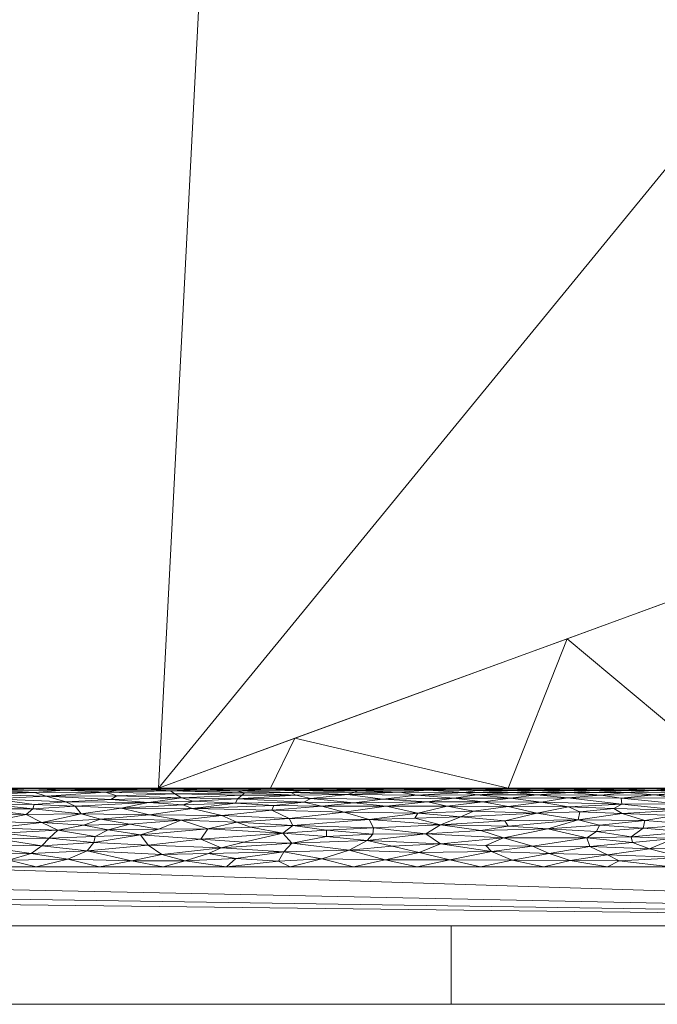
# Model space of a CAD drawing. Header units: millimetres. Extents: x -300 to 300, y 0 to 450.
# Tile 172 of 256: x 235 to 252, y 0 to 25. Entities that reach past the tile are written whole.
import ezdxf

# ---------------------------------------------------------------- set-up
doc = ezdxf.new("R2010")
doc.units = ezdxf.units.MM
doc.layers.add('A-GENM', color=13, linetype='Continuous')

# ---------------------------------------------------------------- blocks, each defined once
blk = doc.blocks.new('MODEL_CCAS0420-1080410R0 - MODEL_CCAS0420-1080410R0-453240-Preview')
at = {"layer": 'A-GENM', "lineweight": 9}
mesh = blk.add_polyface(dxfattribs=at)
corners = [(-296.159, -20, -110), (-295.657, -15.55, -110), (-294.177, -11.323, -110), (-291.793, -7.531, -110), (-288.625, -4.364, -110), (-284.831, -1.981, -110), (-280.602, -0.502, -110), (-276.147, 0, -110), (276.147, 0, -110), (280.596, -0.501, -110), (284.825, -1.978, -110), (288.619, -4.359, -110), (291.788, -7.525, -110), (294.174, -11.316, -110), (295.656, -15.545, -110), (296.159, -20, -110), (296.159, -426.171, -110), (295.658, -430.617, -110), (294.182, -434.842, -110), (291.802, -438.632, -110), (288.638, -441.797, -110), (284.848, -444.179, -110), (280.622, -445.657, -110), (276.171, -446.159, -110), (-276.171, -446.159, -110), (-280.617, -445.658, -110), (-284.842, -444.182, -110), (-288.632, -441.802, -110), (-291.797, -438.638, -110), (-294.179, -434.848, -110), (-295.657, -430.622, -110), (-296.159, -426.171, -110)]
mesh.append_faces([[corners[k] for k in face] for face in [(15, 12, 13, 14)]], dxfattribs={"vtx0": -1})
mesh.append_faces([[corners[k] for k in face] for face in [(16, 8, 15)]], dxfattribs={"vtx0": -1, "vtx1": -1})
mesh.append_faces([[corners[k] for k in face] for face in [(24, 31, 7, 8)]], dxfattribs={"vtx0": -1, "vtx1": -1, "vtx3": -1})
mesh.append_faces([[corners[k] for k in face] for face in [(31, 24, 25, 30), (18, 21, 22, 17), (17, 22, 23, 16)]], dxfattribs={"vtx0": -1, "vtx2": -1})
mesh.append_faces([[corners[k] for k in face] for face in [(0, 3, 4, 5), (0, 5, 6, 7)]], dxfattribs={"vtx0": -1, "vtx3": -1})
mesh.append_faces([[corners[k] for k in face] for face in [(28, 29, 27)]], dxfattribs={"vtx1": -1})
mesh.append_faces([[corners[k] for k in face] for face in [(25, 26, 30), (11, 12, 15, 10), (9, 10, 15, 8), (31, 0, 7)]], dxfattribs={"vtx1": -1, "vtx2": -1})
mesh.append_faces([[corners[k] for k in face] for face in [(23, 24, 8, 16)]], dxfattribs={"vtx1": -1, "vtx2": -1, "vtx3": -1})
mesh.append_faces([[corners[k] for k in face] for face in [(26, 27, 29, 30)]], dxfattribs={"vtx1": -1, "vtx3": -1})
mesh.append_faces([[corners[k] for k in face] for face in [(19, 20, 21, 18)]], dxfattribs={"vtx2": -1})
mesh.append_faces([[corners[k] for k in face] for face in [(0, 1, 2, 3)]], dxfattribs={"vtx3": -1})
mesh = blk.add_polyface(dxfattribs=at)
corners = [(279.918, 0, -2), (278.032, 0, -56), (276.147, 0, -110), (-276.147, 0, -110), (-278.032, 0, -56), (-279.918, 0, -2), (0, 0, -2)]
mesh.append_faces([[corners[k] for k in face] for face in [(6, 3, 4, 5)]], dxfattribs={"vtx0": -1})
mesh.append_faces([[corners[k] for k in face] for face in [(3, 6, 2)]], dxfattribs={"vtx0": -1, "vtx1": -1})
mesh.append_faces([[corners[k] for k in face] for face in [(1, 2, 6, 0)]], dxfattribs={"vtx1": -1})
mesh = blk.add_polyface(dxfattribs=at)
corners = [(279.918, 0, -2), (0, 0, -2), (-279.918, 0, -2), (-279.918, -0.586, -0.586), (-279.918, -2), (0, -2), (279.918, -2), (279.918, -0.586, -0.586), (-146.072, 0, -2), (-139.959, -2), (-209.938, -2), (-246.456, -2), (-73.036, 0, -2), (-212.995, 0, -2), (-69.979, -2), (-246.456, 0, -2), (146.072, -2), (139.959, 0, -2), (209.938, 0, -2), (246.456, 0, -2), (73.036, -2), (212.995, -2), (69.979, 0, -2), (246.456, -2), (-36.518, 0, -2), (-34.99, -2), (-52.485, -2), (34.99, 0, -2), (36.518, -2), (18.259, -2), (-263.187, -2), (-109.554, 0, -2), (-104.969, -2), (-122.464, -2), (263.187, 0, -2), (104.969, 0, -2), (109.554, -2), (91.295, -2), (-174.949, -2), (-179.533, 0, -2), (-162.803, 0, -2), (179.533, -2), (174.949, 0, -2), (192.444, 0, -2), (-157.454, -2), (-127.813, 0, -2), (-18.259, 0, -2), (-17.495, -2), (-229.726, 0, -2), (-228.197, -2), (229.726, -2), (228.197, 0, -2), (54.777, -2), (52.485, 0, -2), (-87.474, -2), (-91.295, 0, -2), (127.813, -2), (122.464, 0, -2), (-196.264, 0, -2), (-192.444, -2), (157.454, 0, -2), (162.803, -2), (-54.777, 0, -2), (17.495, 0, -2), (-263.187, 0, -2), (263.187, -2), (87.474, 0, -2), (196.264, -2)]
mesh.append_faces([[corners[k] for k in face] for face in [(44, 40, 38), (45, 33, 31), (46, 47, 1), (50, 51, 21), (52, 53, 28), (54, 55, 32), (56, 57, 36), (58, 59, 39), (60, 61, 42)]], dxfattribs={"vtx0": -1, "vtx1": -1})
mesh.append_faces([[corners[k] for k in face] for face in [(34, 65, 7), (30, 64, 3)]], dxfattribs={"vtx0": -1, "vtx1": -1, "vtx2": -1})
mesh.append_faces([[corners[k] for k in face] for face in [(5, 63, 1, 47), (42, 61, 41, 43), (19, 23, 65, 34), (32, 55, 31, 33), (28, 53, 27, 29), (39, 59, 38, 40), (36, 57, 35, 37), (21, 51, 18, 67), (63, 5, 29, 27), (67, 18, 43, 41), (37, 35, 66)]], dxfattribs={"vtx0": -1, "vtx2": -1})
mesh.append_faces([[corners[k] for k in face] for face in [(2, 3, 64)]], dxfattribs={"vtx1": -1})
mesh.append_faces([[corners[k] for k in face] for face in [(25, 47, 46, 24), (9, 33, 45, 8), (8, 40, 44, 9), (49, 10, 13, 48), (11, 49, 48, 15), (19, 51, 50, 23), (20, 37, 66, 22), (26, 25, 24, 62), (14, 26, 62, 12), (22, 53, 52, 20), (30, 11, 15, 64), (12, 55, 54, 14), (17, 57, 56, 16), (10, 59, 58, 13), (16, 61, 60, 17)]], dxfattribs={"vtx1": -1, "vtx3": -1})
mesh.append_faces([[corners[k] for k in face] for face in [(3, 4, 30), (65, 6, 7), (7, 0, 34)]], dxfattribs={"vtx2": -1})
mesh = blk.add_polyface(dxfattribs=at)
corners = [(-279.918, -2), (-292.651, -7.27), (-297.929, -20), (-297.929, -224.97), (-297.929, -429.94), (-292.661, -442.661), (-279.94, -447.929), (0, -447.929), (279.94, -447.929), (292.661, -442.661), (297.929, -429.94), (297.929, -224.97), (297.929, -20), (292.651, -7.27), (279.918, -2), (0, -2), (0, -3.5), (13.257, -3.5), (26.515, -3.5), (39.772, -3.5), (53.029, -3.5), (66.287, -3.5), (79.544, -3.5), (92.801, -3.5), (106.059, -3.5), (119.316, -3.5), (132.573, -3.5), (145.831, -3.5), (159.088, -3.5), (172.345, -3.5), (185.603, -3.5), (198.86, -3.5), (212.117, -3.5), (225.375, -3.5), (238.632, -3.5), (251.889, -3.5), (265.147, -3.5), (278.404, -3.5), (291.028, -7.487), (296.497, -19.511), (296.5, -32.769), (296.5, -46.026), (296.5, -59.283), (296.5, -72.541), (296.5, -85.798), (296.5, -99.055), (296.5, -112.313), (296.5, -125.57), (296.5, -138.827), (296.5, -152.085), (296.5, -165.342), (296.5, -178.599), (296.5, -191.857), (296.5, -205.114), (296.5, -218.371), (296.5, -231.629), (296.5, -244.886), (296.5, -258.143), (296.499, -271.401), (296.499, -284.658), (296.499, -297.915), (296.499, -311.173), (296.499, -324.43), (296.499, -337.687), (296.5, -350.945), (296.5, -364.202), (296.5, -377.459), (296.5, -390.717), (296.5, -403.974), (296.5, -417.231), (296.497, -430.489), (291.028, -442.513), (278.404, -446.5), (265.147, -446.5), (251.889, -446.5), (238.632, -446.5), (225.375, -446.5), (212.117, -446.5), (198.86, -446.5), (185.603, -446.5), (172.345, -446.5), (159.088, -446.5), (145.831, -446.5), (132.573, -446.5), (119.316, -446.5), (106.059, -446.5), (92.801, -446.5), (79.544, -446.5), (66.287, -446.5), (53.029, -446.5), (39.772, -446.5), (26.515, -446.5), (13.257, -446.5), (0, -446.5), (-12.926, -446.5), (-25.852, -446.5), (-38.777, -446.5), (-51.703, -446.5), (-64.629, -446.5), (-77.555, -446.5), (-90.48, -446.5), (-103.406, -446.5), (-116.332, -446.5), (-129.258, -446.5), (-142.183, -446.5), (-155.109, -446.5), (-168.035, -446.5), (-180.961, -446.5), (-193.887, -446.5), (-206.812, -446.5), (-219.738, -446.5), (-232.664, -446.5), (-245.59, -446.5), (-258.515, -446.5), (-271.441, -446.5), (-284.356, -445.968), (-294.544, -438.124), (-296.5, -425.35), (-296.5, -412.424), (-296.5, -399.498), (-296.5, -386.572), (-296.5, -373.646), (-296.5, -360.721), (-296.5, -347.795), (-296.499, -334.869), (-296.499, -321.943), (-296.499, -309.018), (-296.499, -296.092), (-296.499, -283.166), (-296.499, -270.24), (-296.5, -257.315), (-296.5, -244.389), (-296.5, -231.463), (-296.5, -218.537), (-296.5, -205.611), (-296.5, -192.686), (-296.5, -179.76), (-296.5, -166.834), (-296.5, -153.908), (-296.5, -140.983), (-296.5, -128.057), (-296.5, -115.131), (-296.5, -102.205), (-296.5, -89.28), (-296.5, -76.354), (-296.5, -63.428), (-296.5, -50.502), (-296.5, -37.576), (-296.5, -24.651), (-294.544, -11.876), (-284.356, -4.032), (-271.441, -3.5), (-258.515, -3.5), (-245.59, -3.5), (-232.664, -3.5), (-219.738, -3.5), (-206.812, -3.5), (-193.887, -3.5), (-180.961, -3.5), (-168.035, -3.5), (-155.109, -3.5), (-142.183, -3.5), (-129.258, -3.5), (-116.332, -3.5), (-103.406, -3.5), (-90.48, -3.5), (-77.555, -3.5), (-64.629, -3.5), (-51.703, -3.5), (-38.777, -3.5), (-25.852, -3.5), (-12.926, -3.5), (-294.538, -438.129), (-294.547, -438.108)]
mesh.append_faces([[corners[k] for k in face] for face in [(116, 172, 173)]])
mesh.append_faces([[corners[k] for k in face] for face in [(118, 4, 117), (6, 115, 5), (115, 6, 114), (7, 104, 6), (1, 150, 0), (151, 0, 150)]], dxfattribs={"vtx0": -1, "vtx1": -1})
mesh.append_faces([[corners[k] for k in face] for face in [(4, 124, 125), (7, 99, 100), (2, 148, 149), (149, 1, 2), (2, 141, 142), (0, 151, 152), (0, 160, 161, 15), (15, 165, 166), (15, 170, 171), (8, 81, 82, 7), (8, 72, 73), (11, 61, 62, 10), (12, 46, 47, 11), (38, 13, 14, 37), (13, 38, 39, 12)]], dxfattribs={"vtx0": -1, "vtx2": -1})
mesh.append_faces([[corners[k] for k in face] for face in [(4, 118, 119, 120), (4, 120, 121, 122), (3, 128, 129, 130), (3, 130, 131, 132), (3, 138, 139, 140), (0, 154, 155, 156), (0, 156, 157, 158), (15, 161, 162, 163), (15, 163, 164, 165), (8, 73, 74, 75), (7, 86, 87, 88), (7, 83, 84, 85), (10, 68, 69, 70), (11, 55, 56, 57), (14, 28, 29, 30), (14, 32, 33, 34), (15, 19, 20, 21), (12, 44, 45, 46), (11, 49, 50, 51), (11, 47, 48, 49), (12, 39, 40, 41)]], dxfattribs={"vtx0": -1, "vtx3": -1})
mesh.append_faces([[corners[k] for k in face] for face in [(123, 124, 4, 122), (127, 128, 3, 126), (113, 114, 6, 112), (111, 112, 6, 110), (109, 110, 6, 108), (107, 108, 6, 106), (96, 97, 7, 95), (105, 106, 6, 104), (103, 104, 7, 102), (101, 102, 7, 100), (98, 99, 7, 97), (94, 95, 7, 93), (135, 136, 3, 134), (137, 138, 3, 136), (133, 134, 3, 132), (145, 146, 2, 144), (147, 148, 2, 146), (143, 144, 2, 142), (149, 150, 1), (153, 154, 0, 152), (159, 160, 0, 158), (169, 170, 15, 168), (167, 168, 15, 166), (78, 79, 8, 77), (80, 81, 8, 79), (76, 77, 8, 75), (91, 92, 7, 90), (89, 90, 7, 88), (85, 86, 7), (82, 83, 7), (67, 68, 10, 66), (65, 66, 10, 64), (60, 61, 11, 59), (58, 59, 11, 57), (63, 64, 10, 62), (54, 55, 11, 53), (26, 27, 15, 25), (31, 32, 14, 30), (16, 17, 15, 171), (18, 19, 15, 17), (24, 25, 15, 23), (22, 23, 15, 21), (34, 35, 14), (52, 53, 11, 51), (36, 37, 14, 35), (42, 43, 12, 41), (43, 44, 12), (92, 93, 7)]], dxfattribs={"vtx1": -1, "vtx2": -1})
mesh.append_faces([[corners[k] for k in face] for face in [(3, 4, 125, 126), (2, 3, 140, 141), (71, 72, 8, 9), (70, 71, 9, 10), (27, 28, 14, 15)]], dxfattribs={"vtx1": -1, "vtx3": -1})
mesh.append_faces([[corners[k] for k in face] for face in [(4, 173, 117), (115, 172, 5)]], dxfattribs={"vtx2": -1})
mesh = blk.add_polyface(dxfattribs=at)
corners = [(-252.905, -5.317, -1.163), (-252.599, -5.398, -1.369), (-251.631, -5.329, -1.191), (-250.271, -5.493, -1.832), (-250.779, -5.47, -1.655), (-251.69, -5.496, -1.862), (-251.595, -5.441, -1.516), (-250.933, -5.388, -1.34), (-250.084, -5.437, -1.5), (-252.469, -4.384, -0.213), (-251.346, -4.478, -0.262), (-251.038, -4.261, -0.158), (-250.815, -4.853, -0.528), (-249.689, -4.691, -0.396), (-251.392, -4.678, -0.387), (-253.088, -3.963, -0.059), (-251.503, -3.954, -0.057), (-252.368, -3.736, -0.016), (-250.787, -5.244, -1.02), (-252.154, -5.251, -1.033), (-252.283, -4.943, -0.615), (-252.244, -5.1, -0.799), (-250.801, -5.09, -0.787), (-250.934, -5.5, -2), (-251.074, -4.116, -0.104), (-249.992, -4.016, -0.073), (-252.916, -5.451, -1.561), (-252.098, -5.478, -1.7), (-250.264, -5.323, -1.177), (-250.602, -4.978, -0.651), (-252.148, -4.804, -0.485), (-249.912, -4.234, -0.147), (-252.684, -4.576, -0.319), (-250.738, -3.65, -0.007), (-252.053, -3.5), (-250.437, -3.804, -0.026), (-252.134, -4.219, -0.141), (-252.445, -5.5, -2), (-252.936, -5.495, -1.859), (-250.437, -3.5), (-250.162, -4.4, -0.22), (-250.231, -4.555, -0.306)]
mesh.append_faces([[corners[k] for k in face] for face in [(34, 33, 39)]], dxfattribs={"vtx0": -1, "vtx1": -1})
mesh.append_faces([[corners[k] for k in face] for face in [(0, 1, 2), (3, 4, 5), (6, 7, 1), (6, 8, 7), (9, 10, 11), (12, 13, 14), (15, 16, 17), (2, 18, 19), (20, 21, 22), (8, 6, 4), (3, 5, 23), (24, 25, 16), (6, 26, 27), (2, 7, 28), (19, 18, 21), (22, 29, 20), (30, 12, 14), (4, 6, 27), (27, 5, 4), (28, 18, 2), (24, 11, 31), (10, 32, 14), (21, 18, 22), (0, 2, 19), (1, 7, 2), (17, 33, 34), (25, 35, 16), (36, 16, 15), (35, 17, 16), (10, 9, 32), (1, 26, 6), (37, 5, 38), (27, 38, 5), (17, 35, 33), (16, 36, 24), (24, 36, 11), (9, 11, 36), (40, 11, 10), (20, 29, 12), (14, 41, 10), (12, 30, 20), (32, 30, 14)]], dxfattribs={"vtx0": -1, "vtx1": -1, "vtx2": -1})
mesh.append_faces([[corners[k] for k in face] for face in [(37, 23, 5)]], dxfattribs={"vtx1": -1, "vtx2": -1})
mesh = blk.add_polyface(dxfattribs=at)
corners = [(-250.933, -5.388, -1.34), (-250.084, -5.437, -1.5), (-249.485, -5.386, -1.332), (-250.437, -3.5), (-250.738, -3.65, -0.007), (-249.486, -3.662, -0.008), (-250.264, -5.323, -1.177), (-250.271, -5.493, -1.832), (-250.934, -5.5, -2), (-249.422, -5.5, -2), (-247.977, -5.475, -1.682), (-249.422, -5.474, -1.674), (-248.756, -5.494, -1.839), (-248.043, -5.392, -1.35), (-248.641, -5.442, -1.519), (-249.419, -5.25, -1.031), (-248.639, -5.326, -1.183), (-249.447, -5.026, -0.706), (-250.801, -5.09, -0.787), (-248.753, -5.143, -0.86), (-249.736, -4.9, -0.572), (-249.689, -4.691, -0.396), (-250.815, -4.853, -0.528), (-247.792, -4.239, -0.149), (-249.912, -4.234, -0.147), (-248.919, -4.462, -0.253), (-248.954, -3.841, -0.033), (-248.013, -3.669, -0.008), (-250.231, -4.555, -0.306), (-251.392, -4.678, -0.387), (-250.779, -5.47, -1.655), (-250.787, -5.244, -1.02), (-250.602, -4.978, -0.651), (-248.637, -4.859, -0.533), (-247.825, -4.672, -0.383), (-250.162, -4.4, -0.22), (-248.528, -4.021, -0.074), (-249.992, -4.016, -0.073), (-251.074, -4.116, -0.104), (-248.821, -3.5), (-250.437, -3.804, -0.026), (-251.038, -4.261, -0.158), (-251.346, -4.478, -0.262), (-247.909, -4.535, -0.294)]
mesh.append_faces([[corners[k] for k in face] for face in [(0, 1, 2), (3, 4, 5), (0, 2, 6), (10, 11, 12), (13, 2, 14), (15, 6, 16), (17, 18, 19), (20, 21, 22), (23, 24, 25), (26, 27, 5), (21, 28, 29), (14, 1, 11), (1, 14, 2), (9, 12, 7), (12, 11, 7), (30, 7, 11), (16, 2, 13), (2, 16, 6), (31, 6, 15), (18, 15, 19), (32, 18, 17), (21, 33, 34), (32, 20, 22), (25, 24, 35), (35, 28, 25), (36, 26, 37), (15, 18, 31), (24, 37, 38), (5, 27, 39), (26, 5, 40), (37, 26, 40), (36, 24, 23), (24, 36, 37), (5, 4, 40), (1, 30, 11), (20, 17, 33), (17, 20, 32), (21, 20, 33), (41, 35, 24), (28, 35, 42), (25, 28, 21), (21, 43, 25)]], dxfattribs={"vtx0": -1, "vtx1": -1, "vtx2": -1})
mesh.append_faces([[corners[k] for k in face] for face in [(7, 8, 9), (5, 39, 3)]], dxfattribs={"vtx0": -1, "vtx2": -1})
mesh = blk.add_polyface(dxfattribs=at)
corners = [(-249.447, -5.026, -0.706), (-247.908, -5.029, -0.71), (-248.637, -4.859, -0.533), (-248.641, -5.442, -1.519), (-247.12, -5.438, -1.505), (-248.043, -5.392, -1.35), (-247.977, -5.475, -1.682), (-246.531, -5.475, -1.684), (-247.115, -5.332, -1.196), (-246.523, -5.244, -1.021), (-247.972, -5.245, -1.023), (-247.261, -5.148, -0.867), (-246.361, -5.041, -0.724), (-247.825, -4.672, -0.383), (-246.707, -4.769, -0.456), (-246.184, -4.562, -0.31), (-247.487, -3.888, -0.042), (-248.528, -4.021, -0.074), (-247.338, -4.041, -0.08), (-248.954, -3.841, -0.033), (-249.419, -5.25, -1.031), (-248.639, -5.326, -1.183), (-248.753, -5.143, -0.86), (-247.205, -3.5), (-248.013, -3.669, -0.008), (-246.422, -3.675, -0.009), (-249.422, -5.474, -1.674), (-246.783, -5.392, -1.35), (-247.268, -5.494, -1.841), (-248.756, -5.494, -1.839), (-247.91, -5.5, -2), (-249.422, -5.5, -2), (-246.399, -5.5, -2), (-247.024, -4.914, -0.585), (-247.909, -4.535, -0.294), (-249.689, -4.691, -0.396), (-247.215, -4.42, -0.231), (-246.188, -4.085, -0.094), (-247.792, -4.239, -0.149), (-245.813, -4.335, -0.19), (-248.821, -3.5), (-245.873, -5.448, -1.544), (-248.919, -4.462, -0.253)]
mesh.append_faces([[corners[k] for k in face] for face in [(30, 29, 31)]], dxfattribs={"vtx0": -1, "vtx1": -1})
mesh.append_faces([[corners[k] for k in face] for face in [(0, 1, 2), (3, 4, 5), (6, 7, 4), (8, 9, 10), (1, 11, 12), (13, 14, 15), (16, 17, 18), (19, 17, 16), (10, 20, 21), (22, 20, 10), (23, 24, 25), (6, 3, 26), (3, 6, 4), (5, 27, 8), (28, 7, 6), (29, 30, 28), (29, 28, 6), (8, 21, 5), (21, 8, 10), (27, 5, 4), (22, 10, 11), (9, 11, 10), (0, 22, 1), (1, 22, 11), (2, 14, 13), (2, 33, 14), (12, 33, 1), (34, 35, 13), (15, 36, 34), (37, 38, 39), (2, 1, 33), (38, 36, 39), (16, 25, 24), (24, 19, 16), (18, 38, 37), (41, 27, 4), (38, 42, 36), (34, 36, 42), (38, 18, 17), (37, 16, 18), (15, 34, 13)]], dxfattribs={"vtx0": -1, "vtx1": -1, "vtx2": -1})
mesh.append_faces([[corners[k] for k in face] for face in [(28, 30, 32), (24, 23, 40)]], dxfattribs={"vtx0": -1, "vtx2": -1})
mesh = blk.add_polyface(dxfattribs=at)
corners = [(-245.61, -4.865, -0.538), (-247.024, -4.914, -0.585), (-246.361, -5.041, -0.724), (-244.808, -5.039, -0.722), (-244.48, -4.486, -0.266), (-245.813, -4.335, -0.19), (-246.184, -4.562, -0.31), (-246.188, -4.085, -0.094), (-245.648, -3.858, -0.036), (-247.487, -3.888, -0.042), (-245.643, -5.494, -1.839), (-244.958, -5.471, -1.658), (-246.531, -5.475, -1.684), (-247.268, -5.494, -1.841), (-246.399, -5.5, -2), (-243.822, -5.337, -1.209), (-245.583, -5.321, -1.173), (-245.152, -5.395, -1.36), (-246.523, -5.244, -1.021), (-247.115, -5.332, -1.196), (-245.873, -5.448, -1.544), (-244.069, -5.437, -1.499), (-244.719, -5.215, -0.971), (-247.215, -4.42, -0.231), (-244.887, -5.5, -2), (-244.127, -5.494, -1.839), (-247.12, -5.438, -1.505), (-246.783, -5.392, -1.35), (-245.857, -5.153, -0.874), (-247.261, -5.148, -0.867), (-246.707, -4.769, -0.456), (-244.317, -4.17, -0.122), (-244.954, -4.021, -0.075), (-245.538, -4.735, -0.429), (-244.374, -4.698, -0.402), (-243.977, -5.129, -0.84), (-246.422, -3.675, -0.009), (-244.782, -3.675, -0.009), (-243.974, -3.5), (-245.59, -3.5), (-247.205, -3.5), (-244.469, -4.329, -0.187), (-243.863, -3.922, -0.05)]
mesh.append_faces([[corners[k] for k in face] for face in [(24, 10, 14)]], dxfattribs={"vtx0": -1, "vtx1": -1})
mesh.append_faces([[corners[k] for k in face] for face in [(0, 1, 2), (2, 3, 0), (4, 5, 6), (7, 8, 9), (10, 11, 12), (12, 13, 10), (13, 14, 10), (15, 16, 17), (18, 19, 16), (20, 21, 17), (22, 18, 16), (23, 6, 5), (20, 12, 11), (25, 10, 24), (10, 25, 11), (12, 20, 26), (19, 27, 16), (3, 2, 28), (18, 22, 28), (28, 29, 18), (1, 0, 30), (31, 7, 5), (7, 32, 8), (0, 33, 30), (33, 6, 30), (4, 6, 34), (28, 22, 35), (2, 29, 28), (36, 8, 37), (36, 37, 39), (9, 8, 36), (0, 34, 33), (6, 33, 34), (21, 20, 11), (27, 20, 17), (16, 27, 17), (28, 35, 3), (31, 5, 41), (5, 4, 41), (8, 32, 42), (7, 31, 32)]], dxfattribs={"vtx0": -1, "vtx1": -1, "vtx2": -1})
mesh.append_faces([[corners[k] for k in face] for face in [(36, 39, 40)]], dxfattribs={"vtx0": -1, "vtx2": -1})
mesh.append_faces([[corners[k] for k in face] for face in [(38, 39, 37)]], dxfattribs={"vtx1": -1, "vtx2": -1})
mesh = blk.add_polyface(dxfattribs=at)
corners = [(-244.954, -4.021, -0.075), (-244.317, -4.17, -0.122), (-243.863, -3.922, -0.05), (-243.731, -4.89, -0.561), (-243.163, -5.038, -0.72), (-241.894, -4.939, -0.611), (-243.375, -5.473, -1.673), (-244.958, -5.471, -1.658), (-244.127, -5.494, -1.839), (-242.611, -5.494, -1.838), (-245.61, -4.865, -0.538), (-244.374, -4.698, -0.402), (-242.336, -4.729, -0.424), (-242.404, -4.097, -0.097), (-243.166, -3.705, -0.012), (-244.782, -3.675, -0.009), (-244.069, -5.437, -1.499), (-243.375, -5.5, -2), (-241.864, -5.5, -2), (-242.677, -5.442, -1.519), (-242.388, -5.39, -1.344), (-244.006, -5.393, -1.353), (-244.887, -5.5, -2), (-243.822, -5.337, -1.209), (-245.152, -5.395, -1.36), (-245.583, -5.321, -1.173), (-244.719, -5.215, -0.971), (-242.887, -5.234, -1.004), (-242.707, -5.139, -0.854), (-243.977, -5.129, -0.84), (-244.808, -5.039, -0.722), (-242.505, -5.318, -1.165), (-244.469, -4.329, -0.187), (-244.48, -4.486, -0.266), (-243.286, -4.43, -0.236), (-242.201, -3.882, -0.041), (-243.288, -4.269, -0.161), (-242.428, -4.545, -0.3), (-242.358, -3.5), (-243.974, -3.5), (-245.648, -3.858, -0.036), (-242.175, -4.352, -0.198)]
mesh.append_faces([[corners[k] for k in face] for face in [(0, 1, 2), (3, 4, 5), (6, 7, 8), (6, 8, 9), (10, 3, 11), (12, 11, 3), (2, 1, 13), (2, 14, 15), (16, 7, 6), (17, 9, 8), (19, 20, 21), (19, 16, 6), (21, 20, 23), (24, 16, 21), (25, 23, 26), (27, 28, 29), (26, 23, 27), (3, 10, 30), (4, 3, 30), (12, 3, 5), (23, 31, 27), (32, 33, 34), (35, 14, 2), (36, 13, 1), (37, 11, 12), (36, 32, 34), (14, 39, 15), (2, 13, 35), (2, 15, 40), (29, 4, 30), (4, 29, 28), (41, 34, 37), (11, 37, 33), (27, 29, 26), (36, 34, 41), (33, 37, 34), (13, 36, 41), (36, 1, 32), (21, 16, 19), (23, 24, 21), (20, 31, 23)]], dxfattribs={"vtx0": -1, "vtx1": -1, "vtx2": -1})
mesh.append_faces([[corners[k] for k in face] for face in [(9, 17, 18), (8, 22, 17), (14, 38, 39)]], dxfattribs={"vtx0": -1, "vtx2": -1})
mesh = blk.add_polyface(dxfattribs=at)
corners = [(-240.62, -4.802, -0.483), (-241.894, -4.939, -0.611), (-239.865, -4.981, -0.656), (-240.998, -5.429, -1.471), (-242.388, -5.39, -1.344), (-242.677, -5.442, -1.519), (-242.063, -3.644, -0.006), (-242.358, -3.5), (-243.166, -3.705, -0.012), (-241.108, -5.494, -1.84), (-242.611, -5.494, -1.838), (-241.864, -5.5, -2), (-241.765, -5.472, -1.665), (-243.375, -5.473, -1.673), (-240.979, -3.71, -0.013), (-242.201, -3.882, -0.041), (-240.352, -5.5, -2), (-240.153, -5.471, -1.66), (-241.198, -5.381, -1.319), (-242.505, -5.318, -1.165), (-242.336, -4.729, -0.424), (-241.004, -4.63, -0.354), (-242.428, -4.545, -0.3), (-242.707, -5.139, -0.854), (-241.947, -5.057, -0.744), (-243.163, -5.038, -0.72), (-242.887, -5.234, -1.004), (-241.023, -5.229, -0.994), (-241.182, -4.126, -0.107), (-242.175, -4.352, -0.198), (-240.086, -4.201, -0.134), (-242.404, -4.097, -0.097), (-240.607, -3.985, -0.065), (-240.285, -3.836, -0.032), (-240.742, -3.5), (-240.267, -4.462, -0.253), (-241.351, -4.503, -0.275), (-240.967, -5.121, -0.828), (-239.893, -5.167, -0.894), (-239.599, -5.252, -1.035), (-241.143, -5.319, -1.167)]
mesh.append_faces([[corners[k] for k in face] for face in [(7, 6, 34)]], dxfattribs={"vtx0": -1, "vtx1": -1})
mesh.append_faces([[corners[k] for k in face] for face in [(0, 1, 2), (3, 4, 5), (6, 7, 8), (9, 10, 11), (12, 13, 10), (14, 6, 15), (10, 9, 12), (3, 12, 17), (9, 17, 12), (4, 18, 19), (0, 20, 1), (20, 21, 22), (18, 4, 3), (23, 24, 25), (26, 19, 27), (28, 29, 30), (31, 32, 15), (15, 32, 33), (13, 12, 5), (3, 5, 12), (28, 30, 32), (35, 30, 29), (36, 21, 35), (21, 20, 0), (1, 24, 2), (21, 36, 22), (27, 23, 26), (24, 23, 37), (2, 24, 37), (1, 25, 24), (27, 38, 37), (27, 37, 23), (39, 27, 40), (19, 18, 40), (27, 19, 40), (15, 6, 8), (34, 6, 14), (15, 33, 14), (32, 31, 28), (29, 28, 31), (35, 29, 36), (29, 22, 36)]], dxfattribs={"vtx0": -1, "vtx1": -1, "vtx2": -1})
mesh.append_faces([[corners[k] for k in face] for face in [(9, 11, 16)]], dxfattribs={"vtx0": -1, "vtx2": -1})
mesh = blk.add_polyface(dxfattribs=at)
corners = [(-240.267, -4.462, -0.253), (-239.008, -4.456, -0.25), (-238.549, -4.311, -0.179), (-237.664, -5.393, -1.353), (-239.421, -5.359, -1.26), (-239.315, -5.43, -1.474), (-241.198, -5.381, -1.319), (-239.596, -5.494, -1.838), (-237.503, -5.49, -1.797), (-238.705, -5.476, -1.691), (-239.599, -5.252, -1.035), (-237.953, -5.3, -1.128), (-241.004, -4.63, -0.354), (-239.588, -4.683, -0.391), (-240.086, -4.201, -0.134), (-238.743, -4.053, -0.084), (-239.865, -4.981, -0.656), (-238.063, -4.987, -0.662), (-238.784, -4.821, -0.499), (-238.753, -5.133, -0.845), (-239.893, -5.167, -0.894), (-239.094, -3.81, -0.027), (-238.319, -3.652, -0.007), (-239.687, -3.654, -0.007), (-241.143, -5.319, -1.167), (-238.84, -5.5, -2), (-240.352, -5.5, -2), (-240.998, -5.429, -1.471), (-240.153, -5.471, -1.66), (-241.108, -5.494, -1.84), (-240.62, -4.802, -0.483), (-241.023, -5.229, -0.994), (-240.285, -3.836, -0.032), (-240.742, -3.5), (-240.979, -3.71, -0.013), (-240.607, -3.985, -0.065), (-239.127, -3.5), (-239.64, -5.079, -0.772), (-240.967, -5.121, -0.828), (-237.529, -4.708, -0.409), (-238.277, -4.579, -0.321), (-237.981, -5.444, -1.527), (-237.795, -5.209, -0.961)]
mesh.append_faces([[corners[k] for k in face] for face in [(25, 7, 26)]], dxfattribs={"vtx0": -1, "vtx1": -1})
mesh.append_faces([[corners[k] for k in face] for face in [(0, 1, 2), (3, 4, 5), (4, 6, 5), (7, 8, 9), (10, 4, 11), (12, 13, 0), (14, 2, 15), (16, 17, 18), (19, 20, 10), (21, 22, 23), (2, 14, 0), (24, 4, 10), (5, 27, 28), (6, 4, 24), (7, 25, 8), (26, 7, 29), (29, 7, 28), (9, 28, 7), (5, 28, 9), (18, 30, 16), (10, 20, 31), (23, 32, 21), (23, 33, 34), (15, 21, 35), (14, 15, 35), (23, 22, 36), (23, 34, 32), (13, 12, 30), (37, 38, 20), (16, 37, 17), (30, 18, 13), (39, 13, 18), (13, 40, 1), (5, 9, 41), (10, 42, 19), (37, 20, 19), (17, 37, 19), (38, 37, 16), (6, 27, 5), (35, 21, 32), (13, 1, 0), (39, 40, 13)]], dxfattribs={"vtx0": -1, "vtx1": -1, "vtx2": -1})
mesh.append_faces([[corners[k] for k in face] for face in [(23, 36, 33)]], dxfattribs={"vtx0": -1, "vtx2": -1})
mesh = blk.add_polyface(dxfattribs=at)
corners = [(-239.094, -3.81, -0.027), (-238.743, -4.053, -0.084), (-237.192, -3.904, -0.045), (-237.664, -5.393, -1.353), (-237.953, -5.3, -1.128), (-239.421, -5.359, -1.26), (-237.981, -5.444, -1.527), (-236.602, -5.45, -1.555), (-235.861, -5.39, -1.345), (-236.149, -5.296, -1.12), (-238.784, -4.821, -0.499), (-238.063, -4.987, -0.662), (-237.041, -4.845, -0.52), (-237.511, -3.5), (-236.704, -3.691, -0.011), (-235.895, -3.5), (-238.319, -3.652, -0.007), (-237.503, -5.49, -1.797), (-237.329, -5.5, -2), (-236.329, -5.495, -1.858), (-239.315, -5.43, -1.474), (-237.433, -5.47, -1.654), (-236.648, -5.152, -0.872), (-238.753, -5.133, -0.845), (-237.795, -5.209, -0.961), (-239.599, -5.252, -1.035), (-237.73, -4.439, -0.241), (-237.101, -4.56, -0.309), (-236.445, -4.433, -0.237), (-239.127, -3.5), (-237.363, -4.115, -0.103), (-237.394, -4.268, -0.16), (-236.224, -4.231, -0.145), (-237.529, -4.708, -0.409), (-236.886, -5.042, -0.725), (-236.038, -4.622, -0.349), (-236.038, -4.036, -0.079), (-238.549, -4.311, -0.179), (-235.749, -5.478, -1.704), (-238.84, -5.5, -2), (-239.008, -4.456, -0.25), (-238.277, -4.579, -0.321), (-238.705, -5.476, -1.691), (-235.814, -4.971, -0.644)]
mesh.append_faces([[corners[k] for k in face] for face in [(13, 14, 15), (29, 16, 13), (18, 17, 39)]], dxfattribs={"vtx0": -1, "vtx1": -1})
mesh.append_faces([[corners[k] for k in face] for face in [(0, 1, 2), (3, 4, 5), (6, 7, 3), (3, 8, 9), (10, 11, 12), (16, 2, 14), (17, 18, 19), (20, 6, 3), (8, 3, 7), (4, 3, 9), (6, 21, 7), (22, 23, 24), (24, 9, 22), (4, 24, 25), (26, 27, 28), (14, 13, 16), (30, 31, 32), (16, 0, 2), (33, 10, 12), (31, 28, 32), (34, 23, 22), (11, 34, 12), (35, 27, 33), (30, 2, 1), (2, 30, 36), (37, 30, 1), (38, 7, 21), (30, 37, 31), (40, 41, 26), (31, 37, 26), (21, 42, 17), (42, 21, 6), (38, 21, 17), (9, 24, 4), (41, 27, 26), (31, 26, 28), (37, 40, 26), (33, 27, 41), (35, 33, 12), (12, 34, 43), (23, 34, 11)]], dxfattribs={"vtx0": -1, "vtx1": -1, "vtx2": -1})
mesh = blk.add_polyface(dxfattribs=at)
corners = [(-234.784, -5.227, -0.991), (-236.149, -5.296, -1.12), (-234.542, -5.334, -1.202), (-234.242, -4.839, -0.515), (-235.644, -4.83, -0.507), (-234.47, -4.972, -0.645), (-235.861, -5.39, -1.345), (-236.648, -5.152, -0.872), (-234.706, -5.092, -0.788), (-235.814, -4.971, -0.644), (-236.329, -5.495, -1.858), (-235.749, -5.478, -1.704), (-237.503, -5.49, -1.797), (-236.602, -5.45, -1.555), (-234.914, -5.443, -1.525), (-235.061, -5.496, -1.865), (-235.817, -5.5, -2), (-234.306, -5.5, -2), (-234.359, -5.399, -1.37), (-235.847, -5.084, -0.778), (-236.886, -5.042, -0.725), (-237.041, -4.845, -0.52), (-235.014, -4.35, -0.196), (-233.919, -4.319, -0.183), (-234.912, -4.209, -0.137), (-235.771, -3.841, -0.033), (-234.177, -4.069, -0.089), (-234.281, -3.815, -0.028), (-237.363, -4.115, -0.103), (-236.224, -4.231, -0.145), (-236.038, -4.036, -0.079), (-235.203, -3.665, -0.008), (-236.704, -3.691, -0.011), (-237.192, -3.904, -0.045), (-235.895, -3.5), (-234.28, -3.5), (-234.305, -5.482, -1.727), (-237.329, -5.5, -2), (-236.445, -4.433, -0.237), (-236.038, -4.622, -0.349), (-234.858, -4.486, -0.266), (-234.688, -4.646, -0.365), (-237.101, -4.56, -0.309)]
mesh.append_faces([[corners[k] for k in face] for face in [(0, 1, 2), (3, 4, 5), (1, 6, 2), (0, 7, 1), (8, 5, 9), (10, 11, 12), (13, 14, 6), (13, 11, 14), (14, 18, 6), (19, 0, 8), (7, 19, 20), (9, 20, 19), (9, 4, 21), (22, 23, 24), (25, 26, 27), (28, 29, 30), (26, 25, 30), (31, 32, 25), (25, 32, 33), (9, 5, 4), (25, 33, 30), (31, 25, 27), (30, 29, 24), (32, 31, 34), (11, 15, 36), (10, 16, 15), (14, 11, 36), (11, 10, 15), (38, 39, 40), (41, 40, 39), (4, 41, 39), (41, 4, 3), (39, 21, 4), (6, 18, 2), (30, 24, 26), (29, 38, 22), (29, 22, 24), (38, 40, 22), (38, 42, 39), (0, 19, 7), (9, 19, 8)]], dxfattribs={"vtx0": -1, "vtx1": -1, "vtx2": -1})
mesh.append_faces([[corners[k] for k in face] for face in [(15, 16, 17)]], dxfattribs={"vtx0": -1, "vtx2": -1})
mesh.append_faces([[corners[k] for k in face] for face in [(35, 34, 31), (37, 16, 10)]], dxfattribs={"vtx1": -1, "vtx2": -1})
mesh = blk.add_polyface(dxfattribs=at)
corners = [(0, -113.079, -5), (74.359, -113.079, -5), (148.718, -113.079, -5), (223.077, -113.079, -5), (294.5, -132.968, -5), (294.499, -81.318, -5), (294.499, -29.667, -5), (258.762, -5.5, -5), (206.609, -5.5, -5), (154.956, -5.5, -5), (103.303, -5.5, -5), (51.652, -5.5, -5), (0, -5.5, -5), (-59.752, -5.5, -5), (-119.504, -5.5, -5), (-179.256, -5.5, -5), (-239.009, -5.5, -5), (-294.499, -25.775, -5), (-289.1, -8.453, -5), (-294.499, -73.214, -5), (-294.5, -132.968, -5), (-275.116, -113.088, -5), (-244.547, -113.079, -5), (-213.979, -113.079, -5), (-183.41, -113.079, -5), (-152.842, -113.079, -5), (-122.274, -113.079, -5), (-91.705, -113.079, -5), (-61.137, -113.079, -5), (-30.568, -113.079, -5), (-119.5, -65, -5), (-114.374, -52.626, -5), (-102, -47.5, -5), (-89.626, -52.626, -5), (-84.5, -65, -5), (-89.626, -77.374, -5), (-102, -82.5, -5), (-114.374, -77.374, -5), (17.5, -65, -5), (12.374, -77.374, -5), (0, -82.5, -5), (-12.374, -77.374, -5), (-17.5, -65, -5), (-12.374, -52.626, -5), (0, -47.5, -5), (12.374, -52.626, -5), (119.5, -65, -5), (114.374, -77.374, -5), (102, -82.5, -5), (89.626, -77.374, -5), (84.5, -65, -5), (89.626, -52.626, -5), (102, -47.5, -5), (114.374, -52.626, -5), (-290.42, -24.284, -5)]
mesh.append_faces([[corners[k] for k in face] for face in [(18, 17, 54)]])
mesh.append_faces([[corners[k] for k in face] for face in [(32, 14, 31), (42, 29, 41), (50, 1, 49), (8, 3, 7), (53, 10, 52)]], dxfattribs={"vtx0": -1, "vtx1": -1})
mesh.append_faces([[corners[k] for k in face] for face in [(13, 34, 42, 43)]], dxfattribs={"vtx0": -1, "vtx1": -1, "vtx3": -1})
mesh.append_faces([[corners[k] for k in face] for face in [(30, 24, 25, 37), (16, 22, 23, 15), (35, 27, 28, 34), (37, 25, 26, 36), (36, 26, 27, 35), (31, 14, 15, 30), (13, 33, 34), (0, 40, 41, 29), (11, 50, 51, 10), (12, 44, 45, 11), (10, 51, 52)]], dxfattribs={"vtx0": -1, "vtx2": -1})
mesh.append_faces([[corners[k] for k in face] for face in [(19, 21, 22, 16), (15, 23, 24, 30), (11, 45, 38, 50)]], dxfattribs={"vtx0": -1, "vtx2": -1, "vtx3": -1})
mesh.append_faces([[corners[k] for k in face] for face in [(20, 21, 19)]], dxfattribs={"vtx1": -1})
mesh.append_faces([[corners[k] for k in face] for face in [(47, 48, 2)]], dxfattribs={"vtx1": -1, "vtx2": -1})
mesh.append_faces([[corners[k] for k in face] for face in [(28, 29, 42, 34), (38, 39, 1, 50), (46, 47, 2, 9)]], dxfattribs={"vtx1": -1, "vtx2": -1, "vtx3": -1})
mesh.append_faces([[corners[k] for k in face] for face in [(13, 14, 32, 33), (12, 13, 43, 44), (39, 40, 0, 1), (48, 49, 1, 2), (2, 3, 8, 9), (53, 46, 9, 10)]], dxfattribs={"vtx1": -1, "vtx3": -1})
mesh.append_faces([[corners[k] for k in face] for face in [(16, 54, 19), (5, 6, 7)]], dxfattribs={"vtx2": -1})
mesh.append_faces([[corners[k] for k in face] for face in [(3, 4, 5, 7)]], dxfattribs={"vtx2": -1, "vtx3": -1})
mesh = blk.add_polyface(dxfattribs=at)
corners = [(-194.194, -5.5, -5), (-190.46, -5.5, -5), (-193.491, -5.5, -2), (-197.929, -5.5, -5), (-212.867, -5.5, -5), (-209.133, -5.5, -5), (-211.631, -5.5, -2), (-270.222, -16.905, -5), (-266.754, -15.637, -5), (-278.144, -5.5, -2), (-273.69, -18.172, -5), (-223.724, -5.5, -2), (-227.805, -5.5, -5), (-224.071, -5.5, -5), (-220.336, -5.5, -5), (-289.496, -8.773, -2), (-277.159, -19.439, -5), (-283.82, -7.137, -2), (-216.602, -5.5, -5), (-217.677, -5.5, -2), (-263.286, -14.37, -5), (-272.097, -5.5, -2), (-260.004, -5.5, -2), (-259.818, -13.103, -5), (-256.35, -11.836, -5), (-252.882, -10.569, -5), (-239.009, -5.5, -5), (-235.817, -5.5, -2), (-241.864, -5.5, -2), (-199.538, -5.5, -2), (-187.444, -5.5, -2), (-245.945, -8.034, -5), (-242.477, -6.767, -5), (-247.91, -5.5, -2), (-249.413, -9.302, -5), (-186.725, -5.5, -5), (-182.991, -5.5, -5), (-253.957, -5.5, -2), (-181.398, -5.5, -2), (-229.771, -5.5, -2), (-205.398, -5.5, -5), (-201.663, -5.5, -5), (-205.584, -5.5, -2), (-266.05, -5.5, -2), (-235.274, -5.5, -5), (-231.54, -5.5, -5), (-291.997, -14.093, -2), (-280.627, -20.706, -5)]
mesh.append_faces([[corners[k] for k in face] for face in [(15, 16, 17), (29, 3, 2), (37, 34, 33), (39, 12, 11), (21, 20, 43), (6, 5, 42), (33, 32, 28)]], dxfattribs={"vtx0": -1, "vtx1": -1})
mesh.append_faces([[corners[k] for k in face] for face in [(26, 27, 28), (1, 30, 2), (36, 38, 30), (14, 19, 11), (25, 37, 22), (4, 6, 19), (39, 45, 12), (37, 25, 34), (29, 41, 3)]], dxfattribs={"vtx0": -1, "vtx2": -1})
mesh.append_faces([[corners[k] for k in face] for face in [(11, 12, 13, 14), (22, 23, 24, 25), (30, 1, 35, 36)]], dxfattribs={"vtx0": -1, "vtx3": -1})
mesh.append_faces([[corners[k] for k in face] for face in [(0, 1, 2, 3), (4, 5, 6), (7, 8, 9, 10), (18, 4, 19, 14), (8, 20, 21), (31, 32, 33, 34), (40, 41, 42, 5), (20, 23, 43), (32, 26, 28), (22, 43, 23), (44, 45, 27, 26), (29, 42, 41), (9, 17, 10), (21, 9, 8), (15, 46, 47), (39, 27, 45)]], dxfattribs={"vtx1": -1, "vtx2": -1})

msp = doc.modelspace()

# ---------------------------------------------------------------- block references
at = {"layer": 'A-GENM', "lineweight": 9, "rotation": 180}
msp.add_blockref('MODEL_CCAS0420-1080410R0 - MODEL_CCAS0420-1080410R0-453240-Preview', (0, 0, 850), dxfattribs=at)

doc.saveas('drawing.dxf')
